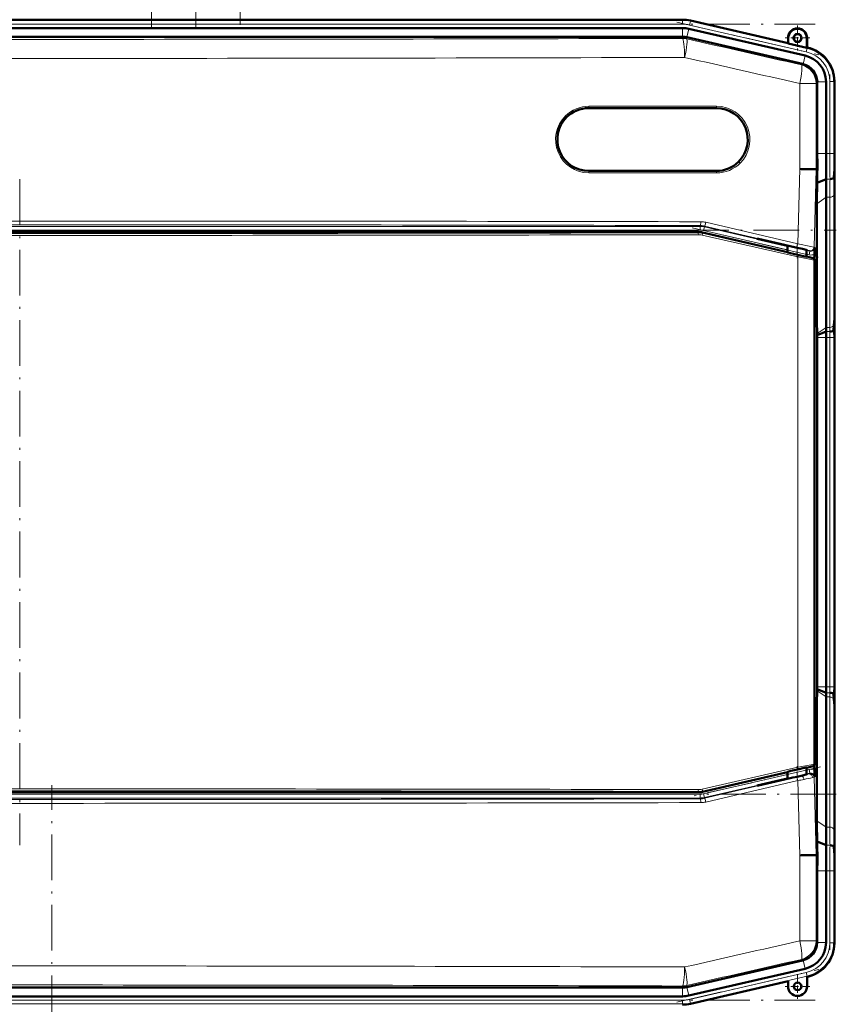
# Model space of a CAD drawing. Extents: x -1976 to 2357, y -1877 to 748.
# Tile 8 of 61: x -1455 to -1241, y 138 to 396. Entities that reach past the tile are written whole.
import ezdxf

# ---------------------------------------------------------------- set-up
doc = ezdxf.new("R2010")
doc.units = 0
doc.linetypes.add('DASHDOT', pattern=[18.5, 12, -3, 0.5, -3])

msp = doc.modelspace()

# ---------------------------------------------------------------- linework, layer by layer
at = {"color": 7, "linetype": 'DASHDOT', "lineweight": 18}
for p, q in [((-1420.45, 680.48), (-1420.45, 393.96)), ((-1408.83, 680.35), (-1408.83, 394.42)), ((-1397.2, 680.19), (-1397.2, 394.98)), ((-1282.56, 395.7), (-1245.3, 387.1)), ((-1663.92, 395.14), (-1246.25, 395.14)), ((-1242.42, 381.96), (-1242.42, 359.33)), ((-1455.08, 354.46), (-1455.08, 179.71)), ((-1278.58, 341.69), (-1244.87, 333.91)), ((-1669.45, 341.09), (-1240.73, 341.09)), ((-1242.42, 322.1), (-1242.42, 212.05)), ((-1244.87, 200.24), (-1278.58, 192.46)), ((-1446.69, -495.5), (-1446.69, 195.4)), ((-1240.73, 193.06), (-1669.45, 193.06)), ((-1242.42, 174.82), (-1242.42, 152.19)), ((-1282.56, 138.45), (-1245.3, 147.05)), ((-1663.92, 139.01), (-1246.25, 139.01))]:
    msp.add_line(p, q, dxfattribs=at)
at = {"color": 7, "lineweight": 50}
for p, q in [((-1281.06, 396.32), (-1629.12, 396.32)), ((-1278.98, 396.09), (-1253.4, 390.18)), ((-1278.98, 396.09), (-1253.4, 390.18)), ((-1296.05, 394.14), (-1608.85, 394.14)), ((-1296.05, 394.14), (-1281.06, 394.14)), ((-1279.47, 393.96), (-1248.9, 386.9)), ((-1629.09, 391.85), (-1281.08, 391.85)), ((-1281.08, 391.85), (-1281.06, 391.85)), ((-1249.58, 384.71), (-1279.96, 391.72)), ((-1253.4, 390.18), (-1253.4, 391.53)), ((-1253.33, 390.1), (-1253.33, 391.53)), ((-1248.47, 391.53), (-1248.47, 388.97)), ((-1248.4, 391.53), (-1248.4, 389.03)), ((-1253.33, 390.1), (-1253.4, 390.18)), ((-1253.33, 390.1), (-1248.47, 388.97)), ((-1248.47, 388.97), (-1248.4, 389.03)), ((-1248.4, 389.03), (-1248.21, 388.99)), ((-1245.71, 379.84), (-1245.71, 380.02)), ((-1243.42, 380.02), (-1243.42, 361.22)), ((-1241.24, 380.22), (-1241.24, 361.22)), ((-1241.24, 380.02), (-1241.24, 361.22)), ((-1245.71, 379.84), (-1245.71, 361.22)), ((-1305.71, 373.12), (-1272.21, 373.12)), ((-1272.21, 356.62), (-1305.71, 356.62)), ((-1246.38, 357.09), (-1246.03, 357.08)), ((-1245.7, 357.08), (-1246.03, 357.08)), ((-1241.21, 357.08), (-1241.38, 354.89)), ((-1243.38, 354.49), (-1245.76, 353.5)), ((-1241.24, 354.15), (-1241.24, 320)), ((-1241.24, 354.15), (-1241.24, 320)), ((-1243.42, 349.73), (-1243.42, 315.58)), ((-1245.81, 317.08), (-1245.81, 348.04)), ((-1276.98, 340.61), (-1633.19, 340.61)), ((-1275.85, 340.48), (-1253.53, 335.32)), ((-1254.29, 337.15), (-1261.54, 338.83)), ((-1261.15, 338.83), (-1261.54, 338.83)), ((-1261.15, 338.83), (-1254.29, 337.24)), ((-1254.29, 337.24), (-1252.87, 336.91)), ((-1254.29, 337.15), (-1254.29, 337.24)), ((-1253.53, 336.98), (-1254.29, 337.15)), ((-1253.53, 337.06), (-1253.53, 335.25)), ((-1252.87, 336.91), (-1252.17, 336.75)), ((-1252.17, 336.75), (-1252.02, 336.72)), ((-1252.02, 336.72), (-1251.04, 336.49)), ((-1248.54, 335.88), (-1248.54, 334.1)), ((-1248.54, 334.17), (-1248.43, 334.15)), ((-1248.43, 334.15), (-1247.85, 334)), ((-1247.85, 334), (-1246.83, 333.76)), ((-1246.46, 334.81), (-1246.5, 333.49)), ((-1246.45, 333.27), (-1246.45, 200.89)), ((-1246.45, 317.09), (-1245.81, 317.08)), ((-1245.72, 313.96), (-1245.81, 317.08)), ((-1241.26, 317.08), (-1241.43, 314.89)), ((-1245.71, 313.54), (-1245.72, 313.96)), ((-1243.43, 314.49), (-1245.71, 313.54)), ((-1245.71, 312.93), (-1245.71, 313.54)), ((-1245.71, 221.22), (-1245.71, 312.93)), ((-1243.42, 312.93), (-1243.42, 221.22)), ((-1241.24, 312.93), (-1241.24, 221.22)), ((-1241.24, 312.93), (-1241.24, 221.22)), ((-1245.72, 220.19), (-1245.81, 217.07)), ((-1245.71, 220.61), (-1245.72, 220.19)), ((-1245.71, 221.22), (-1245.71, 220.61)), ((-1243.43, 219.66), (-1245.71, 220.61)), ((-1246.45, 217.06), (-1245.81, 217.07)), ((-1245.81, 217.07), (-1245.81, 186.11)), ((-1243.42, 184.42), (-1243.42, 218.57)), ((-1241.26, 217.08), (-1241.43, 219.26)), ((-1241.24, 180), (-1241.24, 214.15)), ((-1241.24, 180), (-1241.24, 214.15)), ((-1248.54, 198.27), (-1248.54, 200.07)), ((-1248.43, 200.02), (-1248.54, 199.99)), ((-1247.85, 200.17), (-1248.43, 200.02)), ((-1246.83, 200.41), (-1247.85, 200.17)), ((-1246.46, 199.34), (-1246.5, 200.67)), ((-1253.53, 198.84), (-1275.85, 193.69)), ((-1254.29, 197), (-1261.54, 195.33)), ((-1261.15, 195.33), (-1254.29, 196.91)), ((-1254.29, 196.91), (-1252.87, 197.24)), ((-1253.53, 197.17), (-1254.29, 197)), ((-1254.29, 197), (-1254.29, 196.91)), ((-1253.53, 198.92), (-1253.53, 197.09)), ((-1252.87, 197.24), (-1252.17, 197.4)), ((-1252.17, 197.4), (-1252.02, 197.43)), ((-1252.02, 197.43), (-1251.04, 197.66)), ((-1261.15, 195.33), (-1261.54, 195.33)), ((-1633.19, 193.56), (-1276.98, 193.56)), ((-1243.38, 179.66), (-1245.76, 180.65)), ((-1245.76, 180.65), (-1245.73, 178.89)), ((-1245.73, 178.89), (-1245.7, 177.07)), ((-1241.21, 177.08), (-1241.38, 179.27)), ((-1246.03, 177.07), (-1246.38, 177.06)), ((-1245.7, 177.07), (-1246.03, 177.07)), ((-1245.71, 154.31), (-1245.71, 172.93)), ((-1243.42, 154.13), (-1243.42, 172.93)), ((-1241.24, 153.93), (-1241.24, 172.93)), ((-1241.24, 154.13), (-1241.24, 172.93)), ((-1245.71, 154.31), (-1245.71, 154.13)), ((-1249.58, 149.44), (-1279.96, 142.43)), ((-1279.47, 140.19), (-1248.9, 147.25)), ((-1248.4, 145.12), (-1248.21, 145.17)), ((-1248.4, 142.62), (-1248.4, 145.12)), ((-1629.09, 142.3), (-1281.08, 142.3)), ((-1281.08, 142.3), (-1281.06, 142.3)), ((-1278.98, 138.06), (-1253.4, 143.97)), ((-1253.4, 143.97), (-1253.4, 142.62)), ((-1296.05, 140.01), (-1608.85, 140.01)), ((-1296.05, 140.01), (-1281.06, 140.01))]:
    msp.add_line(p, q, dxfattribs=at)
at = {"color": 7, "lineweight": 18}
for p, q in [((-1629.12, 396.14), (-1281.06, 396.14)), ((-1281.06, 396.14), (-1281.06, 396.33)), ((-1281.06, 396.14), (-1281.06, 395.14)), ((-1279.02, 395.91), (-1279.24, 394.93)), ((-1279.02, 395.91), (-1278.98, 396.09)), ((-1279.02, 395.91), (-1248.39, 388.84)), ((-1629.12, 395.14), (-1281.06, 395.14)), ((-1281.06, 391.85), (-1281.06, 394.14)), ((-1279.98, 391.73), (-1279.47, 393.96)), ((-1279.24, 394.93), (-1248.62, 387.86)), ((-1281.13, 391.43), (-1281.08, 391.85)), ((-1279.96, 391.72), (-1280.01, 391.3)), ((-1253.33, 391.53), (-1253.4, 391.53)), ((-1248.47, 391.53), (-1248.4, 391.53)), ((-1248.39, 388.84), (-1248.62, 387.86)), ((-1248.39, 388.84), (-1248.21, 388.99)), ((-1249.41, 384.67), (-1248.9, 386.9)), ((-1249.91, 384.46), (-1249.58, 384.71)), ((-1245.71, 380.02), (-1243.42, 380.02)), ((-1242.42, 380.07), (-1242.42, 361.22)), ((-1242.42, 380.07), (-1241.42, 380.07)), ((-1241.24, 380.22), (-1241.42, 380.07)), ((-1241.42, 380.07), (-1241.42, 361.22)), ((-1250.33, 357.15), (-1250.33, 379.59)), ((-1246.03, 379.59), (-1250.33, 379.59)), ((-1245.71, 379.84), (-1246.03, 379.59)), ((-1246.03, 379.59), (-1246.03, 357.08)), ((-1272.15, 373.62), (-1305.66, 373.62)), ((-1245.71, 361.22), (-1243.42, 361.22)), ((-1243.42, 361.22), (-1242.42, 361.22)), ((-1241.42, 361.22), (-1242.42, 361.22)), ((-1241.42, 361.22), (-1241.24, 361.22)), ((-1250.85, 337.53), (-1250.33, 357.15)), ((-1246.03, 357.08), (-1246.57, 336.64)), ((-1305.66, 356.12), (-1272.15, 356.12)), ((-1242.38, 354.49), (-1243.38, 354.49)), ((-1243.42, 349.73), (-1245.81, 348.04)), ((-1242.42, 349.73), (-1243.42, 349.73)), ((-1242.42, 349.73), (-1242.42, 315.58)), ((-1241.42, 350.41), (-1241.42, 316.27)), ((-1633.72, 342.09), (-1276.45, 342.09)), ((-1276.45, 342.09), (-1276.43, 342.3)), ((-1276.45, 341.09), (-1276.45, 342.09)), ((-1275.55, 340.99), (-1275.33, 341.96)), ((-1275.31, 342.17), (-1275.33, 341.96)), ((-1275.33, 341.96), (-1253.53, 336.93)), ((-1251.21, 336.55), (-1275.31, 342.17)), ((-1274.96, 343.15), (-1250.85, 337.53)), ((-1276.45, 341.09), (-1633.72, 341.09)), ((-1277, 340.4), (-1276.98, 340.61)), ((-1250.8, 334.05), (-1275.93, 339.79)), ((-1275.85, 340.48), (-1275.87, 340.27)), ((-1275.87, 340.27), (-1250.76, 334.53)), ((-1253.53, 335.9), (-1275.55, 340.99)), ((-1246.57, 336.64), (-1246.44, 336.53)), ((-1250.8, 200.12), (-1250.8, 334.05)), ((-1248.54, 335.78), (-1247.67, 335.58)), ((-1247.89, 334.6), (-1248.54, 334.75)), ((-1247.89, 334.6), (-1247.67, 335.58)), ((-1247.67, 335.58), (-1247.79, 335.7)), ((-1246.89, 333.72), (-1246.83, 333.76)), ((-1246.45, 333.27), (-1246.5, 333.23)), ((-1246.5, 333.23), (-1246.5, 200.94)), ((-1243.42, 315.58), (-1245.72, 313.96)), ((-1242.42, 315.58), (-1243.42, 315.58)), ((-1241.26, 317.07), (-1241.21, 317.07)), ((-1243.42, 312.93), (-1245.71, 312.93)), ((-1242.43, 314.49), (-1243.43, 314.49)), ((-1242.42, 312.93), (-1243.42, 312.93)), ((-1242.42, 312.93), (-1241.42, 312.93)), ((-1242.42, 312.93), (-1242.42, 221.22)), ((-1241.24, 312.93), (-1241.42, 312.93)), ((-1241.42, 312.93), (-1241.42, 221.22)), ((-1243.42, 218.57), (-1245.72, 220.19)), ((-1243.42, 221.22), (-1245.71, 221.22)), ((-1242.43, 219.66), (-1243.43, 219.66)), ((-1242.42, 221.22), (-1243.42, 221.22)), ((-1242.42, 221.22), (-1241.42, 221.22)), ((-1241.24, 221.22), (-1241.42, 221.22)), ((-1242.42, 218.57), (-1243.42, 218.57)), ((-1242.42, 184.42), (-1242.42, 218.57)), ((-1241.42, 183.74), (-1241.42, 217.88)), ((-1241.21, 217.07), (-1241.26, 217.07)), ((-1275.93, 194.38), (-1250.8, 200.12)), ((-1250.76, 199.63), (-1275.87, 193.89)), ((-1248.54, 199.4), (-1247.89, 199.55)), ((-1247.89, 199.55), (-1247.67, 198.57)), ((-1246.83, 200.41), (-1246.89, 200.45)), ((-1246.5, 200.94), (-1246.45, 200.89)), ((-1275.55, 193.16), (-1253.53, 198.25)), ((-1253.53, 197.22), (-1275.33, 192.19)), ((-1275.31, 191.98), (-1251.21, 197.6)), ((-1250.85, 196.62), (-1274.96, 191)), ((-1250.33, 177), (-1250.85, 196.62)), ((-1247.67, 198.57), (-1248.54, 198.37)), ((-1247.79, 198.46), (-1247.67, 198.57)), ((-1246.44, 197.63), (-1246.57, 197.51)), ((-1246.57, 197.51), (-1246.03, 177.07)), ((-1275.85, 193.69), (-1275.87, 193.89)), ((-1633.72, 193.06), (-1276.45, 193.06)), ((-1276.45, 192.06), (-1633.72, 192.06)), ((-1276.98, 193.56), (-1277, 193.77)), ((-1276.45, 193.06), (-1276.45, 192.06)), ((-1276.45, 192.06), (-1276.43, 191.85)), ((-1275.55, 193.16), (-1275.33, 192.19)), ((-1275.31, 191.98), (-1275.33, 192.19)), ((-1243.42, 184.42), (-1245.81, 186.11)), ((-1242.42, 184.42), (-1243.42, 184.42)), ((-1242.38, 179.66), (-1243.38, 179.66)), ((-1250.33, 154.57), (-1250.33, 177)), ((-1246.03, 177.07), (-1246.03, 154.57)), ((-1245.71, 172.93), (-1243.42, 172.93)), ((-1243.42, 172.93), (-1242.42, 172.93)), ((-1241.42, 172.93), (-1242.42, 172.93)), ((-1242.42, 154.08), (-1242.42, 172.93)), ((-1241.42, 172.93), (-1241.24, 172.93)), ((-1241.42, 154.08), (-1241.42, 172.93)), ((-1250.33, 154.57), (-1246.03, 154.57)), ((-1245.71, 154.31), (-1246.03, 154.57)), ((-1245.71, 154.13), (-1243.42, 154.13)), ((-1241.42, 154.08), (-1242.42, 154.08)), ((-1241.42, 154.08), (-1241.24, 153.93)), ((-1249.91, 149.7), (-1249.58, 149.44)), ((-1249.41, 149.48), (-1248.9, 147.25)), ((-1279.24, 139.22), (-1248.62, 146.29)), ((-1279.02, 138.24), (-1248.39, 145.31)), ((-1248.62, 146.29), (-1248.39, 145.31)), ((-1248.21, 145.17), (-1248.39, 145.31)), ((-1281.13, 142.72), (-1281.08, 142.3)), ((-1281.06, 142.3), (-1281.06, 140.01)), ((-1279.96, 142.43), (-1280.01, 142.85)), ((-1279.98, 142.42), (-1279.47, 140.19)), ((-1629.12, 139.01), (-1281.06, 139.01)), ((-1629.12, 138.01), (-1281.06, 138.01)), ((-1281.06, 138.01), (-1281.06, 139.01)), ((-1281.06, 138.01), (-1281.06, 137.83)), ((-1279.02, 138.24), (-1279.24, 139.22)), ((-1279.02, 138.24), (-1278.98, 138.06))]:
    msp.add_line(p, q, dxfattribs=at)
at = {"color": 7, "linetype": 'DASHDOT', "lineweight": 18, "ltscale": 0.1625}
for p, q in [((-1250.9, 394.78), (-1250.9, 388.28)), ((-1247.65, 391.53), (-1254.15, 391.53)), ((-1250.9, 145.87), (-1250.9, 139.37)), ((-1247.65, 142.62), (-1254.15, 142.62))]:
    msp.add_line(p, q, dxfattribs=at)
at = {"color": 7, "linetype": 'DASHDOT', "lineweight": 18, "ltscale": 0.019627}
msp.add_line((-1251.04, 336.56), (-1251.04, 335.77), dxfattribs=at)
at = {"color": 7, "linetype": 'DASHDOT', "lineweight": 18, "ltscale": 0.08985}
msp.add_line((-1251.03, 337.36), (-1251.03, 333.77), dxfattribs=at)
at = {"color": 7, "linetype": 'DASHDOT', "lineweight": 18, "ltscale": 0.089713}
msp.add_line((-1251.03, 200.38), (-1251.03, 196.79), dxfattribs=at)
at = {"color": 7, "linetype": 'DASHDOT', "lineweight": 18, "ltscale": 0.019614}
msp.add_line((-1251.04, 197.59), (-1251.04, 198.38), dxfattribs=at)
at = {"color": 7, "lineweight": 18}
for points in [[(-1247.79, 335.7), (-1247.8, 335.7), (-1247.81, 335.71), (-1247.93, 335.74), (-1249.61, 336.17), (-1251.21, 336.55)], [(-1250.85, 337.53), (-1247.41, 336.84), (-1246.62, 336.66), (-1246.58, 336.65), (-1246.57, 336.64)], [(-1246.5, 333.23), (-1246.5, 333.23), (-1246.52, 333.23), (-1246.61, 333.24), (-1247.37, 333.37), (-1250.8, 334.05)], [(-1250.76, 334.53), (-1248.46, 334.02), (-1247.08, 333.74), (-1246.91, 333.72), (-1246.89, 333.72), (-1246.89, 333.72), (-1246.89, 333.72)], [(-1250.8, 200.12), (-1247.3, 200.81), (-1246.63, 200.93), (-1246.53, 200.94), (-1246.51, 200.94), (-1246.5, 200.94), (-1246.5, 200.94)], [(-1246.89, 200.45), (-1246.89, 200.45), (-1246.9, 200.45), (-1246.98, 200.44), (-1247.63, 200.32), (-1250.76, 199.63)], [(-1248.07, 198.37), (-1247.83, 198.44), (-1247.8, 198.45), (-1247.79, 198.46)], [(-1246.57, 197.51), (-1246.58, 197.5), (-1246.62, 197.49), (-1246.92, 197.42)]]:
    msp.add_lwpolyline(points, dxfattribs=at)
at = {"color": 7, "lineweight": 50}
for points in [[(-1251.04, 336.49), (-1249.58, 336.15), (-1248.62, 335.9), (-1248.45, 335.85), (-1248.43, 335.85), (-1248.43, 335.84)], [(-1253.53, 335.25), (-1253.52, 335.25), (-1253.52, 335.24), (-1253.49, 335.23), (-1253.13, 335.13), (-1250.12, 334.42), (-1248.58, 334.1), (-1248.54, 334.09), (-1248.54, 334.1), (-1248.54, 334.1)], [(-1248.43, 335.84), (-1248.43, 335.84), (-1248.44, 335.84), (-1248.44, 335.84), (-1248.54, 335.86)], [(-1250.48, 199.67), (-1252.63, 199.16), (-1253.43, 198.95), (-1253.52, 198.93), (-1253.52, 198.92), (-1253.53, 198.92)], [(-1248.54, 200.07), (-1248.54, 200.07), (-1248.54, 200.07), (-1248.55, 200.07), (-1248.65, 200.06), (-1249.5, 199.88), (-1250.48, 199.67)], [(-1251.04, 197.66), (-1249.58, 198), (-1248.62, 198.25), (-1248.45, 198.3), (-1248.43, 198.3), (-1248.43, 198.31)], [(-1248.43, 198.31), (-1248.43, 198.31), (-1248.44, 198.31), (-1248.44, 198.31), (-1248.54, 198.29)]]:
    msp.add_lwpolyline(points, dxfattribs=at)
for centre, radius in [((-1250.9, 391.53), 1.07), ((-1250.9, 391.53), 1), ((-1250.9, 142.62), 1)]:
    msp.add_circle(centre, radius, dxfattribs=at)
for centre, radius, start, end in [((-1281.06, 387.08), 9.25, 77.0008, 89.9996), ((-1281.06, 387.08), 9.25, 77.0007, 89.9996), ((-1281.06, 387.08), 7.06, 77.0006, 89.9996), ((-1250.9, 391.53), 2.5, 0, 180), ((-1250.9, 391.53), 2.43, 360, 180), ((-1250.48, 380.02), 9.25, 359.9943, 77.0057), ((-1250.23, 380.22), 8.99, 359.9916, 77.0084), ((-1250.48, 380.02), 7.06, 359.9966, 77.0032), ((-1250.71, 379.84), 5.01, 2.1031, 74.9072), ((-1305.71, 364.87), 8.25, 90, 134.9612), ((-1272.21, 364.87), 8.25, 314.9294, 90), ((-1305.71, 364.87), 8.25, 134.9699, 270), ((-553.22, 361.19), 692.49, 179.99805, 180.34055), ((-673.18, 361.08), 570.24, 179.9861, 180.6624), ((-893.65, 361.13), 347.59, 179.9856, 180.6685), ((-1272.21, 364.87), 8.25, 270, 314.9153), ((-1265.83, -849.66), 1206.9, 89.07649, 89.26402), ((-634.93, 344.24), 610.9, 178.79561, 179.13148), ((-1034.01, 353.9), 207.22, 179.1215, 179.9313), ((-903.64, 349.32), 339.78, 179.1293, 179.9319), ((-854.35, 347.57), 391.46, 179.1331, 179.9319), ((-1306.96, 336.34), 60.52, 358.5511, 0.1764), ((-1246.95, 333.27), 0.5, 359.998, 77.002), ((-1453.65, 320.25), 212.42, 359.1437, 359.9337), ((-1033.88, 320.26), 207.36, 180.0695, 180.8788), ((-1323.24, 315.67), 79.82, 359.1476, 359.9359), ((-1598.95, 313.01), 357.71, 359.9872, 0.6507), ((-894.16, 313.02), 347.08, 179.3309, 180.0147), ((-1378.21, 312.96), 134.79, 359.9876, 0.6479), ((-1378.21, 221.19), 134.79, 359.3521, 0.0124), ((-1323.24, 218.48), 79.82, 0.0641, 0.8524), ((-1598.95, 221.14), 357.71, 359.3493, 0.0128), ((-894.16, 221.13), 347.08, 179.9853, 180.6691), ((-1453.65, 213.9), 212.42, 0.0663, 0.8563), ((-1033.88, 213.89), 207.36, 179.1212, 179.9305), ((-1246.95, 200.89), 0.5, 282.998, 0.002), ((-1306.96, 197.82), 60.52, 359.8196, 1.4448), ((-854.35, 186.58), 391.46, 180.0681, 180.8669), ((-903.64, 184.83), 339.78, 180.0681, 180.8707), ((-673.18, 173.07), 570.24, 179.3376, 180.0139), ((-1034.01, 180.25), 207.22, 180.0687, 180.8785), ((-1265.82, 1382.68), 1205.77, 270.73585, 270.92354), ((-553.22, 172.96), 692.49, 179.65945, 180.00195), ((-893.65, 173.02), 347.59, 179.3315, 180.0144), ((-1250.71, 154.32), 5, 285.1029, 357.9073), ((-1250.48, 154.13), 7.06, 282.9968, 0.0034), ((-1250.23, 153.93), 8.99, 282.9916, 0.0084), ((-1250.9, 142.62), 2.5, 180, 360), ((-1281.06, 147.07), 7.06, 270.0004, 282.9994), ((-1281.06, 147.07), 9.25, 270.0004, 282.9992), ((-1281.06, 147.07), 9.25, 270.0004, 282.9993)]:
    msp.add_arc(centre, radius, start, end, dxfattribs=at)
at = {"color": 7, "lineweight": 18}
for centre, radius, start, end in [((-1281.06, 387.08), 9.06, 77.0008, 89.9996), ((-1281.06, 387.08), 8.06, 77.0006, 89.9996), ((-1455.09, 56040.47), 55649.31, 269.820896, 270.179106), ((11416.05, 56161.96), 57197.52, 257.175313, 257.206234), ((-1250.41, 380.08), 7.99, 359.9916, 77.0084), ((-1250.42, 380.07), 8.99, 359.9997, 77.0003), ((-1455.09, 56415.72), 56029.56, 269.821504, 270.178498), ((11454.58, 56520.02), 57560.09, 257.2175922, 257.2484236), ((-1305.66, 364.86), 8.75, 89.9957, 134.9539), ((-1272.15, 364.87), 8.75, 314.9196, 90.0213), ((-1305.67, 364.87), 8.75, 134.9606, 270.0213), ((-673.31, 361.08), 569.11, 179.986, 180.6637), ((-707.44, 361.09), 533.98, 179.9859, 180.6653), ((-1272.15, 364.87), 8.75, 269.9957, 314.9129), ((-903.28, 349.32), 339.14, 179.1277, 179.9318), ((-923.17, 350.03), 318.25, 179.1257, 179.9316), ((-1455.09, -83469.08), 83812.57, 89.8777831, 90.1222151), ((-1455.09, -83355.54), 83698.04, 89.8777011, 90.122297), ((-1276.45, 337.09), 5, 77.0066, 89.9934), ((-1276.44, 337.3), 5, 76.8528, 89.8509), ((-1276.32, 337.31), 5.99, 76.8712, 89.8909), ((-1455.08, 84125.66), 83785.95, 269.8781811, 270.1218207), ((-1455.08, 84068.76), 83728.55, 269.8781333, 270.1218617), ((-1276.99, 335.4), 5, 77.1098, 90.1116), ((-1276.93, 335.41), 4.49, 77.1108, 90.1395), ((-1276.45, 337.09), 4, 77.0047, 89.9953), ((-1247.44, 336.55), 0.999, 256.9181, 358.54), ((-1247.44, 336.55), 2, 256.9951, 299.3366), ((-1247, 333.23), 0.5, 0.0159, 76.9841), ((-1322.86, 315.67), 80.44, 359.1546, 359.9369), ((-1342.69, 316.38), 101.27, 359.1557, 359.937), ((-1378.59, 312.96), 136.17, 359.9884, 0.642), ((-1412.89, 312.97), 171.47, 359.9884, 0.6411), ((-1378.59, 221.19), 136.17, 359.358, 0.0116), ((-1322.86, 218.48), 80.44, 0.0631, 0.8454), ((-1412.89, 221.18), 171.47, 359.3589, 0.0116), ((-1342.69, 217.77), 101.27, 0.063, 0.8443), ((-1247.44, 197.6), 2, 60.6635, 103.005), ((-1247, 200.94), 0.5, 283.0159, 359.9841), ((-1297.31, 395.28), 202.98, 283.1255, 283.506), ((-1307.78, 493.48), 302.27, 280.857, 281.1749), ((-1276.87, 310.43), 115.71, 283.48, 284.0366), ((-1268.05, 294.22), 99.08, 280.9623, 282.3111), ((-1257.24, 232.2), 35.05, 283.9245, 285.1673), ((-1247.44, 197.6), 0.999, 1.46, 103.0819), ((-1455.08, -83591.49), 83785.95, 89.8781793, 90.1218189), ((-1455.08, -83534.59), 83728.55, 89.8781383, 90.1218667), ((-1276.99, 198.77), 5, 269.8884, 282.8902), ((-1276.93, 198.76), 4.49, 269.8605, 282.8892), ((-1455.09, 83889.7), 83698.04, 269.877703, 270.1222989), ((-1276.45, 197.06), 4, 270.0047, 282.9953), ((-1276.44, 196.85), 5, 270.1491, 283.1472), ((-1455.09, 84003.23), 83812.57, 269.8777849, 270.1222169), ((-1276.32, 196.84), 5.99, 270.1091, 283.1288), ((-903.28, 184.83), 339.14, 180.0682, 180.8723), ((-923.17, 184.12), 318.25, 180.0684, 180.8743), ((-673.31, 173.07), 569.11, 179.3363, 180.014), ((-707.44, 173.07), 533.98, 179.3347, 180.0141), ((11454.58, -55985.88), 57560.09, 102.7515764, 102.7824078), ((-1250.41, 154.08), 7.99, 282.9916, 0.0084), ((-1250.42, 154.08), 8.99, 282.9997, 0.0003), ((-1455.09, -55881.57), 56029.56, 89.821502, 90.178496), ((11416.05, -55627.8), 57197.52, 102.793766, 102.824687), ((-1455.09, -55506.32), 55649.31, 89.820894, 90.179104), ((-1281.06, 147.07), 8.06, 270.0004, 282.9994), ((-1281.06, 147.07), 9.06, 270.0004, 282.9992)]:
    msp.add_arc(centre, radius, start, end, dxfattribs=at)
for centre, major_axis, ratio, start_param, end_param in [((-1281.13, 386.43), (4.97, -0.57), 0.999653, 1.457389, 1.684204), ((-1281.13, 386.43), (0.02, -5), 0.119003, 1.570423, 3.115225), ((-1281.13, 386.43), (-1.11, -4.88), 0.116076, 1.597214, 3.115235), ((-1251.03, 379.59), (-1.11, -4.88), 0.136195, 1.601714, 3.115166), ((-1251.03, 379.59), (3.11, -3.91), 0.999441, 0.899117, 2.242476), ((-1305.71, 373.62), (0, -0.5), 0.101872, 0, 1.570796), ((-1272.21, 373.62), (0, 0.5), 0.124719, 3.141593, 4.712389), ((-1311.9, 371.06), (0.353, -0.354), 0.069254, 0.000014, 1.501741), ((-1305.71, 356.12), (0, 0.5), 0.101872, 4.712389, 6.283185), ((-1272.21, 356.12), (0, -0.5), 0.124719, 1.570796, 3.141593), ((-1266.03, 358.67), (0.353, -0.354), 0.091666, 1.479613, 3.141593), ((-1242.42, 350.43), (-1, 0), 0.707107, 1.570796, 3.106686), ((-1276.43, 343.3), (0, -1), 0.121885, 0.017584, 1.571058), ((-1275.08, 343.15), (-0.227, -0.974), 0.119647, 0.01758, 1.598677), ((-1277, 339.9), (0.001, -0.5), 0.121453, 1.570537, 3.124009), ((-1275.99, 339.79), (-0.111, -0.487), 0.119115, 1.598027, 3.124014), ((-1250.99, 337.53), (-0.227, -0.974), 0.135666, 0.017616, 1.602449), ((-1247.57, 336.67), (0.682, 0.732), 0.99939, 3.664878, 5.435811), ((-1250.87, 334.05), (-0.111, -0.487), 0.135841, 1.601805, 3.123976), ((-1242.42, 316.29), (-1, 0), 0.707107, 1.570796, 3.106686), ((-1242.42, 217.86), (-1, 0), 0.707107, 3.176499, 4.712389), ((-1250.87, 200.12), (0.111, -0.487), 0.135841, 0.017617, 1.539787), ((-1250.99, 196.62), (0.227, -0.974), 0.135666, 1.539144, 3.123976), ((-1249.68, 196.93), (0.234, -0.972), 0.460439, 1.469807, 3.121928), ((-1247.85, 197.39), (0.266, -0.964), 0.924796, 1.34401, 3.095701), ((-1247.57, 197.48), (-0.682, 0.732), 0.99939, 3.988967, 5.7599), ((-1277, 194.27), (-0.001, -0.5), 0.121453, 0.017583, 1.571056), ((-1275.99, 194.38), (0.111, -0.487), 0.119115, 0.017578, 1.543566), ((-1276.45, 197.06), (4.97, 0.57), 0.999846, 4.59896, 4.825818), ((-1276.43, 190.85), (0, -1), 0.121885, 1.570535, 3.124008), ((-1275.08, 191), (0.227, -0.974), 0.119647, 1.542916, 3.124013), ((-1242.42, 183.72), (-1, 0), 0.707107, 3.176499, 4.712389), ((-1251.03, 154.57), (1.11, -4.88), 0.136195, 0.026426, 1.539879), ((-1251.03, 154.57), (-3.11, -3.91), 0.999441, 0.899117, 2.242476), ((-1281.13, 147.72), (-0.02, -5), 0.119003, 0.026367, 1.57117), ((-1281.13, 147.72), (1.11, -4.88), 0.116076, 0.026358, 1.544378), ((-1281.13, 147.72), (-4.97, -0.57), 0.999653, 1.457389, 1.684204)]:
    msp.add_ellipse(centre, major_axis=major_axis, ratio=ratio, start_param=start_param, end_param=end_param, dxfattribs=at)
at = {"color": 7, "lineweight": 50}
for centre, major_axis, ratio, start_param, end_param in [((-1281.08, 386.85), (4.97, -0.57), 0.999653, 1.457389, 1.679108), ((-1250.71, 379.84), (-3.11, 3.91), 0.999441, 5.34848, 5.384068), ((-1242.38, 354.9), (1, 0), 0.414186, 4.715241, 6.251123), ((-1276.98, 335.61), (4.97, -0.57), 0.999846, 1.457367, 1.684225), ((-1242.43, 314.9), (1, 0), 0.414343, 4.715179, 6.251104), ((-1242.43, 219.25), (1, 0), 0.414215, 0.032067, 1.567956), ((-1276.98, 198.56), (4.97, 0.57), 0.999846, 4.59896, 4.825818), ((-1242.38, 179.25), (1, 0), 0.414215, 0.032067, 1.567956), ((-1250.71, 154.31), (-3.11, -3.91), 0.999441, 0.899117, 0.934706), ((-1281.08, 147.3), (4.97, 0.57), 0.999653, 4.604077, 4.825796)]:
    msp.add_ellipse(centre, major_axis=major_axis, ratio=ratio, start_param=start_param, end_param=end_param, dxfattribs=at)

doc.saveas('drawing.dxf')
